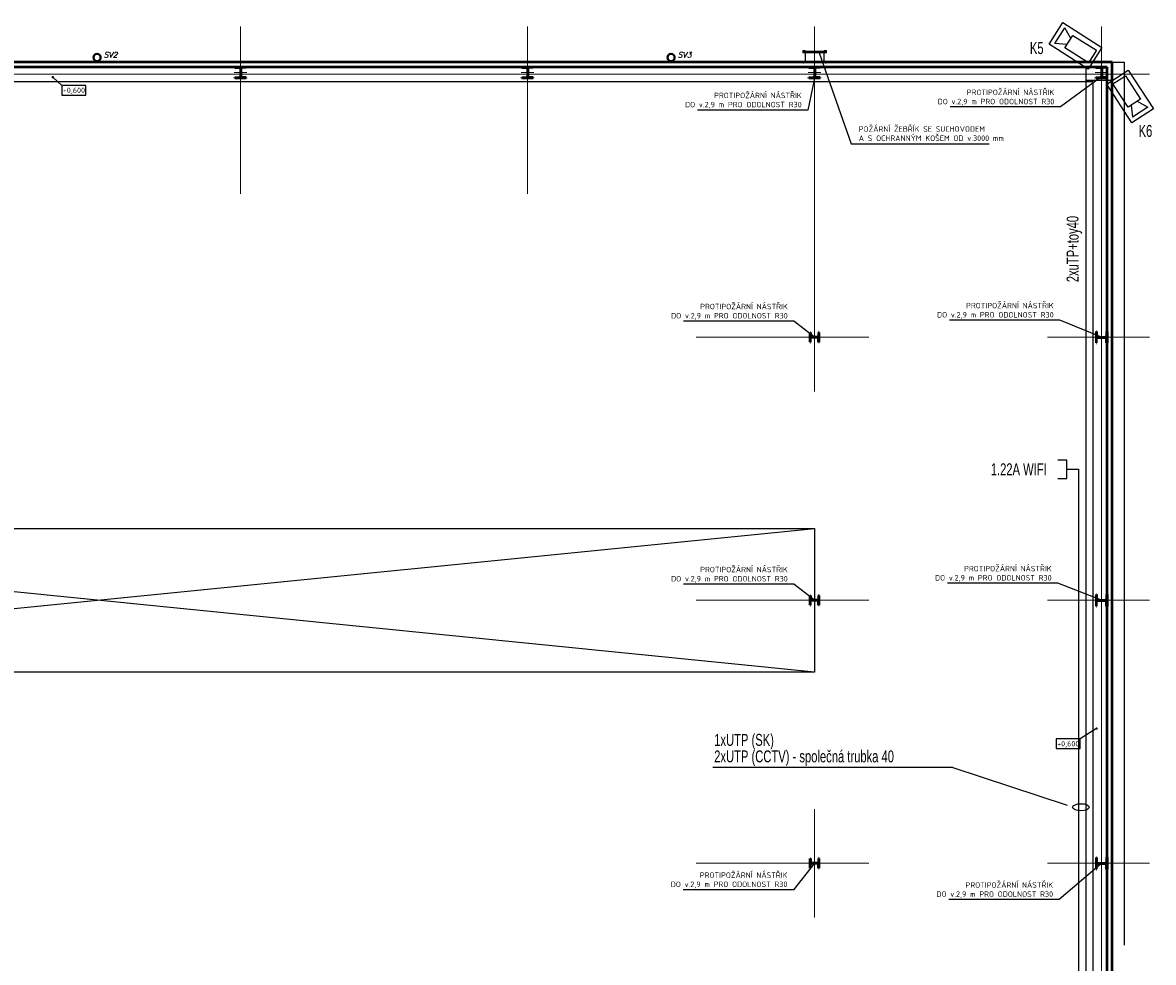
# Model space of a CAD drawing. Header units: millimetres. Extents: x -102634 to 407724, y -68883 to 155589.
# Tile 39 of 80: x 80888 to 104528, y 72386 to 92038. Entities that reach past the tile are written whole.
import ezdxf
from ezdxf.enums import TextEntityAlignment as Align
from ezdxf.lldxf.tags import DXFTag

# ---------------------------------------------------------------- set-up
doc = ezdxf.new("R2010")
doc.units = ezdxf.units.MM
doc.header["$LTSCALE"] = 20
for name, color, linetype in [('_CCTV', 6, 'Continuous'), ('_SK popis', 3, 'Continuous'), ('_strukturka', 3, 'Continuous')]:
    doc.layers.add(name, color=color, linetype=linetype)
doc.layers.add('CKKOTY_VYS', color=8, linetype='Continuous', lineweight=25, plot=False)
for name, color, linetype, lineweight in [('CKPROSTUPY_NADROVINOU', 7, 'DASHDOT', 25), ('CKRASTR', 7, 'DASHDOT', 18), ('CKSTENY_PODROVINOU', 7, 'Continuous', 25), ('CKSTENY_REZ', 7, 'Continuous', 50), ('CKTEXTY_MALE', 8, 'Continuous', 18), ('CSPROFILY_OSY', 9, 'DASHDOT', 18), ('CSPROFILY_REZY', 7, 'Continuous', 50), ('pohledy', 7, 'Continuous', 25), ('požární žebřík', 7, 'Continuous', 15), ('ZTI-DEŠŤOVÁ-KANALIZACE', 7, 'KANALIZACE', 40)]:
    doc.layers.add(name, color=color, linetype=linetype, lineweight=lineweight)
doc.styles.add('KURZIVA', font='italic__.ttf')
doc.styles.add('ROMANS', font='ic-romans.shx', dxfattribs={"width": 0.8})
doc.styles.get("Standard").update_dxf_attribs({"font": 'isocpeur.ttf'})
tags = doc.linetypes.add('DASHDOT', pattern=[25.4, 12.7, -6.35, 0, -6.35]).pattern_tags.tags
tags[10:11] = [DXFTag(74, 4), DXFTag(75, 0), DXFTag(340, '0'), DXFTag(46, 0.0), DXFTag(50, 0.0), DXFTag(44, 0.0), DXFTag(45, 0.0)]
tags[8:9] = [DXFTag(74, 4), DXFTag(75, 0), DXFTag(340, '0'), DXFTag(46, 0.0), DXFTag(50, 0.0), DXFTag(44, 0.0), DXFTag(45, 0.0)]
tags[6:7] = [DXFTag(74, 4), DXFTag(75, 0), DXFTag(340, '0'), DXFTag(46, 0.0), DXFTag(50, 0.0), DXFTag(44, 0.0), DXFTag(45, 0.0)]
tags[4:5] = [DXFTag(74, 4), DXFTag(75, 0), DXFTag(340, '0'), DXFTag(46, 0.0), DXFTag(50, 0.0), DXFTag(44, 0.0), DXFTag(45, 0.0)]
doc.linetypes.add('KANALIZACE', pattern='A,30,-3.5,["C",Standard,S=2.54,R=0,X=-3.81,Y=-1.27],-0.001', length=33.501)
doc.dimstyles.new('CADKON', dxfattribs={"dimscale": 100, "dimtxt": 2.2, "dimasz": 2.5, "dimexe": 1.8, "dimexo": 5, "dimgap": 0.6, "dimtad": 1, "dimtoh": 1, "dimdsep": 46, "dimtxsty": 'Standard', "dimblk": 'OBLIQUE', "dimcen": 0.09, "dimclrd": 256, "dimclre": 256, "dimclrt": 256, "dimadec": 1, "dimazin": 2, "dimtfac": 1, "dimtdec": 4, "dimtofl": 0, "dimtmove": 2, "dimatfit": 3, "dimfxl": 1, "dimtolj": 1, "dimtzin": 0, "dimarcsym": 0})
doc.dimstyles.new('CADKON$7', dxfattribs={"dimscale": 100, "dimtxt": 2.5, "dimasz": 2.5, "dimexe": 1.8, "dimexo": 5, "dimgap": 0.6, "dimtad": 1, "dimrnd": 1, "dimtxsty": 'Standard', "dimblk1": 'OBLIQUE', "dimblk2": 'OBLIQUE', "dimsah": 1, "dimcen": 2.5, "dimadec": 1, "dimazin": 2, "dimtfac": 1, "dimtdec": 4, "dimtix": 1, "dimtmove": 0, "dimatfit": 3, "dimldrblk": 'DOTSMALL', "dimfxl": 5, "dimfxlon": 1, "dimtfill": 1, "dimtolj": 1, "dimarcsym": 0})

# ---------------------------------------------------------------- blocks, each defined once
blk = doc.blocks.new('kamera')
at = {"layer": '_CCTV', "linetype": 'Continuous'}
for p, q in [((65, 156), (646, 156)), ((65, -156), (65, 156)), ((646, 156), (646, -156)), ((647, 75), (873, 194)), ((873, 194), (873, -194)), ((646, -156), (65, -156)), ((647, -75), (873, -194))]:
    blk.add_line(p, q, dxfattribs=at)
blk.add_lwpolyline([(967, -268), (0, -268), (0, 268), (967, 268)], close=True, dxfattribs=at)
blk = doc.blocks.new('SK1_stěna')
for p, q in [((241, 0), (0, 0)), ((429, 192), (241, 192)), ((241, 192), (241, -192)), ((241, -192), (429, -192))]:
    blk.add_line(p, q)
blk = doc.blocks.new('_OBLIQUE')
at = {"color": 0, "linetype": 'ByBlock', "transparency": 33554687}
blk.add_line((-0.5, -0.5), (0.5, 0.5), dxfattribs=at)
blk = doc.blocks.new('CK_S_EXT_HEAHEA240')
at = {"transparency": 33554687}
for p, q in [((-120, 115), (120, 115)), ((-120, 115), (-120, 103)), ((-120, 103), (-24.75, 103)), ((-3.75, -82), (-3.75, 82)), ((3.75, -82), (3.75, 82)), ((120, 103), (24.75, 103)), ((120, 115), (120, 103)), ((-120, -115), (-120, -103)), ((-120, -103), (-24.75, -103)), ((-120, -115), (120, -115)), ((120, -103), (24.75, -103)), ((120, -115), (120, -103))]:
    blk.add_line(p, q, dxfattribs=at)
for centre, start, end in [((-24.75, 82), 0, 90), ((24.75, 82), 90, 180), ((-24.75, -82), 270, 0), ((24.75, -82), 180, 270)]:
    blk.add_arc(centre, 21, start, end, dxfattribs=at)
blk = doc.blocks.new('CK_S_EXT_HEAHEA200')
at = {"transparency": 33554687}
for p, q in [((-100, 95), (100, 95)), ((-100, 95), (-100, 85)), ((-100, 85), (-21.25, 85)), ((-3.25, -67), (-3.25, 67)), ((3.25, -67), (3.25, 67)), ((100, 85), (21.25, 85)), ((100, 95), (100, 85)), ((-100, -95), (-100, -85)), ((-100, -85), (-21.25, -85)), ((-100, -95), (100, -95)), ((100, -85), (21.25, -85)), ((100, -95), (100, -85))]:
    blk.add_line(p, q, dxfattribs=at)
for centre, start, end in [((-21.25, 67), 0, 90), ((21.25, 67), 90, 180), ((-21.25, -67), 270, 0), ((21.25, -67), 180, 270)]:
    blk.add_arc(centre, 18, start, end, dxfattribs=at)
blk = doc.blocks.new('*U830')
at = {"color": 0, "linetype": 'ByBlock', "lineweight": -2}
blk.add_lwpolyline([(-5, -2), (5, -2), (5, 2), (-5, 2), (-5, -2)], dxfattribs=at)

msp = doc.modelspace()

# ---------------------------------------------------------------- linework, layer by layer
at = {"layer": '_CCTV'}
for p, q in [((103115, 91097), (103115, 69379)), ((103672, 90829), (103115, 90829))]:
    msp.add_line(p, q, dxfattribs=at)
at = {"layer": '_CCTV', "color": 7}
for q in [(95318, 76459), (102726, 75673)]:
    msp.add_line((100337, 76459), q, dxfattribs=at)
msp.add_ellipse((103013, 75631), major_axis=(173, 0), ratio=0.426298, dxfattribs=at)
at = {"layer": '_strukturka'}
msp.add_line((102962, 82699), (102962, 68537), dxfattribs=at)
at = {"layer": 'CKPROSTUPY_NADROVINOU'}
for p, q in [((67444, 78458), (97444, 81458)), ((97444, 78458), (67444, 81458))]:
    msp.add_line(p, q, dxfattribs=at)
msp.add_lwpolyline([(67444, 81458), (97444, 81458), (97444, 78458), (67444, 78458)], close=True, dxfattribs=at)
at = {"layer": 'CKRASTR'}
for p, q in [((85444, 88458), (85444, 91958)), ((91444, 88458), (91444, 91958)), ((97444, 84325), (97444, 91958)), ((103444, 56532), (103444, 91958)), ((50132, 90958), (104444, 90958)), ((94970, 85458), (98578, 85458)), ((102311, 85458), (104444, 85458)), ((97444, 78825), (97444, 81091)), ((94970, 79958), (98578, 79958)), ((102311, 79958), (104444, 79958)), ((97444, 73325), (97444, 75591)), ((94970, 74458), (98578, 74458)), ((102311, 74458), (104444, 74458))]:
    msp.add_line(p, q, dxfattribs=at)
at = {"layer": 'CKSTENY_PODROVINOU'}
for p, q in [((61624, 90808), (103264, 90808)), ((103264, 90808), (103264, 71408))]:
    msp.add_line(p, q, dxfattribs=at)
at = {"layer": 'CKSTENY_REZ'}
for p, q in [((103664, 91208), (61224, 91208)), ((103564, 91108), (61324, 91108)), ((103564, 71408), (103564, 91108)), ((103664, 70808), (103664, 91208))]:
    msp.add_line(p, q, dxfattribs=at)
at = {"layer": 'CSPROFILY_OSY'}
for p, q in [((85444, 91153), (85444, 90868)), ((91444, 91153), (91444, 90868)), ((97444, 91153), (97444, 90868)), ((103444, 91153), (103444, 90868)), ((85574, 90993), (85314, 90993)), ((91574, 90993), (91314, 90993)), ((97574, 90993), (97314, 90993)), ((103574, 90993), (103314, 90993)), ((103444, 85588), (103444, 85328)), ((97549, 85458), (97339, 85458)), ((97444, 85348), (97444, 85568)), ((103319, 85458), (103569, 85458)), ((97549, 79958), (97339, 79958)), ((97444, 79848), (97444, 80068)), ((103319, 79958), (103569, 79958)), ((103444, 80088), (103444, 79828)), ((97444, 74348), (97444, 74568)), ((103444, 74588), (103444, 74328)), ((97549, 74458), (97339, 74458)), ((103319, 74458), (103569, 74458))]:
    msp.add_line(p, q, dxfattribs=at)
at = {"layer": 'pohledy'}
for p, q in [((103664, 91208), (103914, 91208)), ((103914, 91208), (103914, 72747))]:
    msp.add_line(p, q, dxfattribs=at)
at = {"layer": 'požární žebřík'}
for points in [[(97174, 91208), (97253, 91208), (97253, 91449)], [(97174, 91214), (97247, 91214), (97247, 91449)], [(97197, 91454), (97247, 91404)], [(97197, 91404), (97247, 91454)], [(97692, 91421), (97197, 91421)], [(97253, 91449), (97247, 91449)], [(97715, 91208), (97636, 91208), (97636, 91449)], [(97636, 91449), (97642, 91449)], [(97642, 91454), (97692, 91404)], [(97642, 91404), (97692, 91454)], [(97715, 91214), (97642, 91214), (97642, 91449)], [(97174, 91214), (97174, 91208)], [(97208, 91233), (97208, 91184)], [(97681, 91233), (97681, 91184)], [(97715, 91208), (97715, 91214)]]:
    msp.add_lwpolyline(points, dxfattribs=at)
for points in [[(97247, 91404), (97247, 91454), (97197, 91454), (97197, 91404)], [(97642, 91405), (97247, 91405), (97247, 91437), (97642, 91437)], [(97692, 91404), (97692, 91454), (97642, 91454), (97642, 91404)]]:
    msp.add_lwpolyline(points, close=True, dxfattribs=at)
for centre in [(97222, 91429), (97667, 91429)]:
    msp.add_circle(centre, 25, dxfattribs=at)
at = {"layer": 'ZTI-DEŠŤOVÁ-KANALIZACE'}
for centre in [(82444, 91308), (94444, 91308)]:
    msp.add_circle(centre, 75, dxfattribs=at)

# ---------------------------------------------------------------- block references
at = {"layer": '_CCTV'}
for p, rotation in [((103307, 91292), 147.4604881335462), ((103777, 90897), 302.9679616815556)]:
    msp.add_blockref('kamera', p, dxfattribs=dict(at, rotation=rotation))
at = {"layer": '_strukturka', "rotation": 180}
msp.add_blockref('SK1_stěna', (102962, 82699), dxfattribs=at)
at = {"layer": 'CKKOTY_VYS'}
ref = msp.add_blockref('*U830', (81961, 90623), dxfattribs=dict(at, xscale=50, yscale=50, zscale=50))
ref.add_attrib('Výška', '+0,600', dxfattribs={"layer": '0', "color": 0, "linetype": 'ByBlock', "lineweight": -2, "height": 110}).set_placement((81961, 90623), align=Align.MIDDLE_CENTER)
ref = msp.add_blockref('*U830', (102748, 76958), dxfattribs=dict(at, xscale=50, yscale=50, zscale=50))
ref.add_attrib('Výška', '+0,600', dxfattribs={"layer": '0', "color": 0, "linetype": 'ByBlock', "lineweight": -2, "height": 110}).set_placement((102748, 76958), align=Align.MIDDLE_CENTER)
at = {"layer": 'CSPROFILY_REZY'}
for name, p, rotation in [('CK_S_EXT_HEAHEA240', (85444, 90993), 180), ('CK_S_EXT_HEAHEA240', (91444, 90993), 180), ('CK_S_EXT_HEAHEA240', (97444, 90993), 180), ('CK_S_EXT_HEAHEA240', (103444, 90993), 180), ('CK_S_EXT_HEAHEA240', (103444, 85458), 270), ('CK_S_EXT_HEAHEA200', (97444, 85458), 90), ('CK_S_EXT_HEAHEA200', (97444, 79958), 90), ('CK_S_EXT_HEAHEA240', (103444, 79958), 270), ('CK_S_EXT_HEAHEA200', (97444, 74458), 90), ('CK_S_EXT_HEAHEA240', (103444, 74458), 270)]:
    msp.add_blockref(name, p, dxfattribs=dict(at, rotation=rotation))

# ---------------------------------------------------------------- texts
at = {"layer": '_CCTV', "style": 'ROMANS', "width": 0.7}
for s, p in [('K5', (101946, 91380)), ('K6', (104219, 89648)), ('2xUTP (CCTV) - společná trubka 40', (95346, 76569))]:
    msp.add_text(s, height=250, dxfattribs=at).set_placement(p)
msp.add_text('2xuTP+toy40', height=250, rotation=90, dxfattribs=at).set_placement((102964, 86610))
at = {"layer": '_SK popis', "style": 'ROMANS', "width": 0.7}
msp.add_text('1.22A WIFI', height=250, dxfattribs=at).set_placement((101128, 82572))
at = {"layer": '_strukturka', "style": 'ROMANS', "width": 0.7}
msp.add_text('1xUTP (SK)', height=250, dxfattribs=at).set_placement((95346, 76914))
at = {"layer": 'CKTEXTY_MALE', "style": 'KURZIVA'}
for s, p in [('SV2', (82584, 91307)), ('SV3', (94584, 91307))]:
    msp.add_text(s, height=115, dxfattribs=at).set_placement(p)
at = {"layer": 'CKTEXTY_MALE', "char_height": 115}
for s, insert, attachment_point in [('PROTIPOŽÁRNÍ NÁSTŘIK\\PDO v.2,9 m PRO ODOLNOST R30', (97175, 90239), 9), ('PROTIPOŽÁRNÍ NÁSTŘIK\\PDO v.2,9 m PRO ODOLNOST R30', (102457, 90303), 9), ('POŽÁRNÍ ŽEBŘÍK SE SUCHOVODEM\\PA S OCHRANNÝM KOŠEM OD v.3000 mm', (98368, 89563), 7), ('PROTIPOŽÁRNÍ NÁSTŘIK\\PDO v.2,9 m PRO ODOLNOST R30', (96884, 85824), 9), ('PROTIPOŽÁRNÍ NÁSTŘIK\\PDO v.2,9 m PRO ODOLNOST R30', (102443, 85844), 9), ('PROTIPOŽÁRNÍ NÁSTŘIK\\PDO v.2,9 m PRO ODOLNOST R30', (96884, 80324), 9), ('PROTIPOŽÁRNÍ NÁSTŘIK\\PDO v.2,9 m PRO ODOLNOST R30', (102401, 80344), 9), ('PROTIPOŽÁRNÍ NÁSTŘIK\\PDO v.2,9 m PRO ODOLNOST R30', (96877, 73935), 9), ('PROTIPOŽÁRNÍ NÁSTŘIK\\PDO v.2,9 m PRO ODOLNOST R30', (102431, 73729), 9)]:
    msp.add_mtext(s, dxfattribs=dict(at, insert=insert, attachment_point=attachment_point))

# ---------------------------------------------------------------- leaders
at = {"layer": 'CKKOTY_VYS'}
for points in [[(81517, 90897), (81711, 90723)], [(103339, 77275), (102998, 77058)]]:
    msp.add_leader(points, dimstyle='CADKON', override={"dimasz": 2, "dimldrblk": 'DotSmall'}, dxfattribs=at)
at = {"layer": 'CKTEXTY_MALE', "annotation_type": 0, "has_hookline": 1}
for points, override, hookline_direction, text_width in [([(97544, 91405), (98208, 89503), (98308, 89503)], {"dimtxt": 2.3, "dimasz": 1}, 0, 2726), ([(97444, 90878), (97305, 90209), (97205, 90209)], {"dimscale": 50, "dimtxt": 2.3, "dimasz": 2, "dimfxl": 1, "dimfxlon": 0}, 1, 2179), ([(103420, 90890), (102587, 90273), (102487, 90273)], {"dimscale": 50, "dimtxt": 2.3, "dimasz": 2, "dimfxl": 1, "dimfxlon": 0}, 1, 2179), ([(103444, 85462), (102573, 85814), (102473, 85814)], {"dimscale": 50, "dimtxt": 2.3, "dimasz": 2, "dimfxl": 1, "dimfxlon": 0}, 1, 2179), ([(97444, 85461), (97014, 85794), (96914, 85794)], {"dimscale": 50, "dimtxt": 2.3, "dimasz": 2, "dimfxl": 1, "dimfxlon": 0}, 1, 2179), ([(97444, 79961), (97014, 80294), (96914, 80294)], {"dimscale": 50, "dimtxt": 2.3, "dimasz": 2, "dimfxl": 1, "dimfxlon": 0}, 1, 2179), ([(103444, 79962), (102531, 80314), (102431, 80314)], {"dimscale": 50, "dimtxt": 2.3, "dimasz": 2, "dimfxl": 1, "dimfxlon": 0}, 1, 2179), ([(97444, 74461), (97007, 73905), (96907, 73905)], {"dimscale": 50, "dimtxt": 2.3, "dimasz": 2, "dimfxl": 1, "dimfxlon": 0}, 1, 2179), ([(103444, 74454), (102561, 73699), (102461, 73699)], {"dimscale": 50, "dimtxt": 2.3, "dimasz": 2, "dimfxl": 1, "dimfxlon": 0}, 1, 2179)]:
    msp.add_leader(points, dimstyle='CADKON$7', override=override, dxfattribs=dict(at, hookline_direction=hookline_direction, text_width=text_width))

doc.saveas('drawing.dxf')
